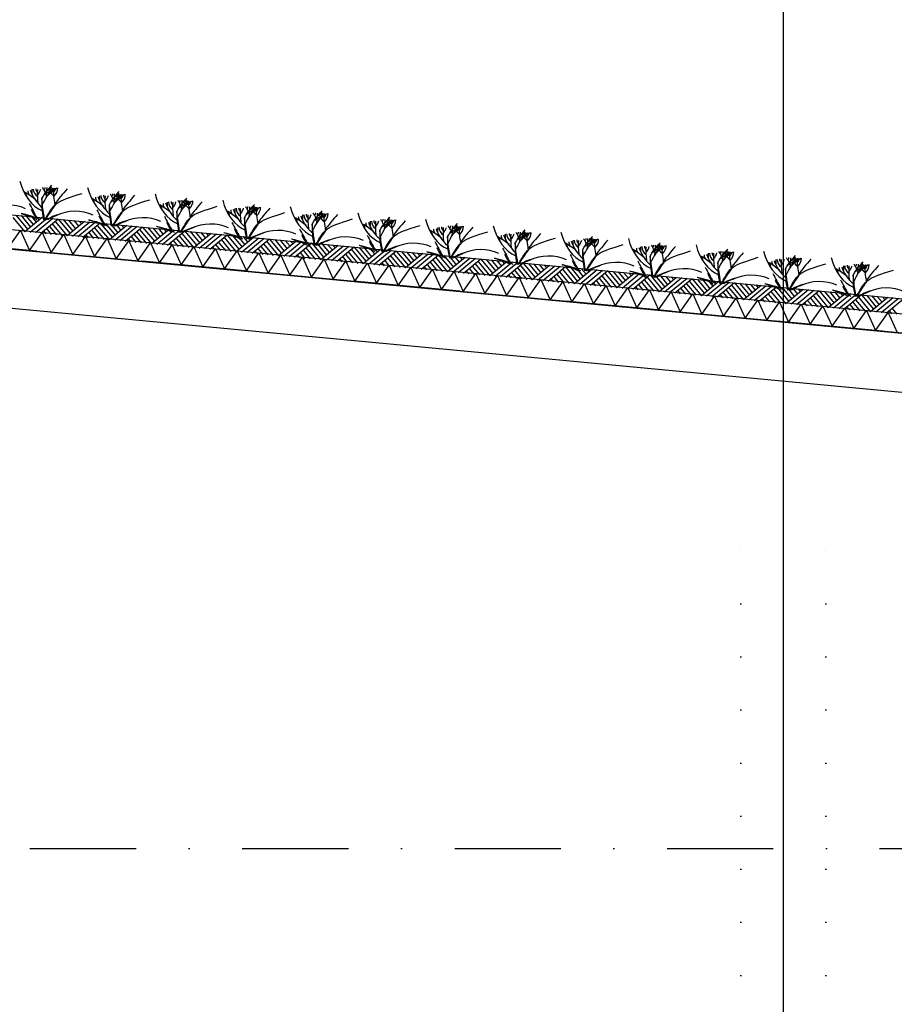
# Model space of a CAD drawing. Extents: x -19795 to 103381, y 127200 to 154480.
# Tile 21 of 76: x 16677 to 20796, y 142082 to 146719. Entities that reach past the tile are written whole.
import ezdxf

# ---------------------------------------------------------------- set-up
doc = ezdxf.new("R2010")
doc.units = 0
doc.header["$LTSCALE"] = 1000
doc.header["$MEASUREMENT"] = 0
doc.linetypes.add('DASHDOT', pattern=[1, 0.5, -0.25, 0, -0.25])
doc.linetypes.add('DOT', pattern=[0.25, 0, -0.25])
doc.layers.add('B02', color=7, linetype='CONTINUOUS')
doc.layers.add('B03', color=7, linetype='CONTINUOUS')

msp = doc.modelspace()

# ---------------------------------------------------------------- linework, layer by layer
at = {"layer": 'B02', "color": 5, "linetype": 'Continuous'}
msp.add_line((20272.5, 151594.9), (20272.5, 127199.6), dxfattribs=at)
at = {"layer": 'B02', "color": 5, "linetype": 'DASHDOT'}
for p, q in [((103381, 137447.3), (-17123, 148828)), ((-16278, 142816), (87058.3, 142816))]:
    msp.add_line(p, q, dxfattribs=at)
at = {"layer": 'B03', "color": 5, "linetype": 'Continuous'}
for p, q in [((16644.5, 145787.7), (16701.3, 145719.1)), ((16658.6, 145798.5), (16715.5, 145730.8)), ((16683.5, 145796.1), (16728.5, 145741.6)), ((16708.3, 145793.8), (16741.6, 145752.5)), ((16733.2, 145791.4), (16755.8, 145764.2)), ((16758.1, 145789.1), (16769.9, 145775.9)), ((16783, 145786.7), (16701.3, 145719.1)), ((16807.9, 145784.4), (16726.2, 145716.8)), ((16832.8, 145782), (16751.1, 145714.4)), ((16857.7, 145779.7), (16776, 145712)), ((16817.3, 145745.3), (16850.6, 145705)), ((16830.4, 145757.1), (16875.5, 145702.6)), ((16843.6, 145768.9), (16900.4, 145700.3)), ((16857.7, 145779.7), (16914.6, 145712)), ((16882.6, 145777.3), (16927.7, 145722.8)), ((16982.1, 145767.9), (16900.4, 145700.3)), ((16907.5, 145775), (16940.7, 145733.6)), ((17007, 145765.6), (16925.3, 145697.9)), ((16932.3, 145772.6), (16954.9, 145745.4)), ((17031.9, 145763.2), (16950.2, 145695.6)), ((16957.2, 145770.3), (16969, 145757.1)), ((17056.8, 145760.9), (16975.1, 145693.2)), ((17042.7, 145750.1), (17099.5, 145681.5)), ((17056.8, 145760.9), (17113.7, 145693.2)), ((17081.7, 145758.5), (17126.8, 145704)), ((17181.2, 145749.1), (17099.5, 145681.5)), ((17106.6, 145756.2), (17139.8, 145714.9)), ((17206.1, 145746.8), (17124.4, 145679.1)), ((17131.5, 145753.8), (17154, 145726.6)), ((17231, 145744.4), (17149.3, 145676.8)), ((17156.3, 145751.5), (17168.2, 145738.3)), ((17255.9, 145742), (17174.2, 145674.4)), ((17255.9, 145742), (17312.8, 145674.4)), ((16789.1, 145723.9), (16800.8, 145709.7)), ((16803.2, 145734.6), (16825.7, 145707.4)), ((16988.2, 145705.1), (17000, 145690.9)), ((17002.3, 145715.8), (17024.9, 145688.5)), ((17016.4, 145726.5), (17049.8, 145686.2)), ((17029.6, 145738.3), (17074.6, 145683.8)), ((17201.4, 145697), (17224, 145669.7)), ((17215.5, 145707.7), (17248.9, 145667.4)), ((17228.7, 145719.5), (17273.8, 145665)), ((17241.8, 145731.3), (17298.6, 145662.7)), ((17280.8, 145739.7), (17325.9, 145685.2)), ((17380.4, 145730.3), (17298.6, 145662.7)), ((17305.7, 145737.4), (17339, 145696)), ((17405.2, 145728), (17323.5, 145660.3)), ((17330.6, 145735), (17353.1, 145707.8)), ((17430.1, 145725.6), (17348.4, 145658)), ((17355.5, 145732.6), (17367.3, 145719.5)), ((17455, 145723.2), (17373.3, 145655.6)), ((17427.8, 145700.7), (17472.9, 145646.2)), ((17441, 145712.5), (17497.8, 145643.9)), ((17455, 145723.2), (17511.9, 145655.6)), ((17479.9, 145720.9), (17525, 145666.4)), ((17579.5, 145711.5), (17497.8, 145643.9)), ((17504.8, 145718.5), (17538.1, 145677.2)), ((17604.4, 145709.1), (17522.6, 145641.5)), ((17529.7, 145716.2), (17552.2, 145689)), ((17629.2, 145706.8), (17547.5, 145639.2)), ((17554.6, 145713.9), (17566.4, 145700.7)), ((17654.1, 145704.4), (17572.4, 145636.8)), ((17654.1, 145704.4), (17711, 145636.8)), ((17679, 145702.1), (17724.1, 145647.6)), ((17703.9, 145699.7), (17737.2, 145658.4)), ((17728.8, 145697.4), (17751.3, 145670.1)), ((17753.7, 145695), (17765.5, 145681.9)), ((17187.4, 145686.2), (17199.1, 145672.1)), ((17386.5, 145667.5), (17398.2, 145653.3)), ((17400.5, 145678.2), (17423.1, 145650.9)), ((17414.6, 145688.9), (17448, 145648.6)), ((17585.6, 145648.6), (17597.3, 145634.5)), ((17599.7, 145659.4), (17622.2, 145632.1)), ((17613.7, 145670.1), (17647.1, 145629.8)), ((17626.9, 145681.9), (17672, 145627.4)), ((17640.1, 145693.7), (17696.9, 145625.1)), ((17778.6, 145692.7), (17696.9, 145625.1)), ((17803.5, 145690.3), (17721.8, 145622.7)), ((17828.4, 145688), (17746.6, 145620.4)), ((17853.2, 145685.6), (17771.5, 145618)), ((17812.8, 145651.3), (17846.2, 145611)), ((17826, 145663.1), (17871.1, 145608.6)), ((17839.2, 145674.9), (17896, 145606.3)), ((17853.2, 145685.6), (17910.1, 145618)), ((17878.1, 145683.3), (17923.2, 145628.8)), ((17977.7, 145673.9), (17896, 145606.3)), ((17903, 145680.9), (17936.3, 145639.6)), ((18002.6, 145671.5), (17920.9, 145603.9)), ((17927.9, 145678.6), (17950.5, 145651.4)), ((18027.5, 145669.2), (17945.8, 145601.6)), ((17952.8, 145676.2), (17964.6, 145663.1)), ((18052.4, 145666.8), (17970.7, 145599.2)), ((18038.3, 145656.1), (18095.1, 145587.5)), ((18052.4, 145666.8), (18109.3, 145599.2)), ((18077.3, 145664.5), (18122.3, 145610)), ((18176.8, 145655.1), (18095.1, 145587.5)), ((18102.2, 145662.1), (18135.4, 145620.8)), ((18201.7, 145652.7), (18120, 145585.1)), ((18127, 145659.8), (18149.6, 145632.5)), ((18226.6, 145650.4), (18144.9, 145582.8)), ((18151.9, 145657.4), (18163.7, 145644.3)), ((17784.7, 145629.8), (17796.4, 145615.7)), ((17798.8, 145640.6), (17821.3, 145613.3)), ((17983.8, 145611), (17995.5, 145596.9)), ((17997.9, 145621.8), (18020.4, 145594.5)), ((18012, 145632.5), (18045.3, 145592.2)), ((18025.1, 145644.3), (18070.2, 145589.8)), ((18251.5, 145648), (18169.8, 145580.4)), ((18197, 145603), (18219.5, 145575.7)), ((18211.1, 145613.7), (18244.4, 145573.4)), ((18224.2, 145625.5), (18269.3, 145571)), ((18237.4, 145637.3), (18294.2, 145568.7)), ((18251.5, 145648), (18308.4, 145580.4)), ((18276.4, 145645.7), (18321.5, 145591.2)), ((18375.9, 145636.3), (18294.2, 145568.7)), ((18301.3, 145643.3), (18334.5, 145602)), ((18400.8, 145633.9), (18319.1, 145566.3)), ((18326.2, 145641), (18348.7, 145613.7)), ((18425.7, 145631.6), (18344, 145564)), ((18351, 145638.6), (18362.8, 145625.5)), ((18450.6, 145629.2), (18368.9, 145561.6)), ((18423.4, 145606.7), (18468.4, 145552.2)), ((18436.5, 145618.5), (18493.3, 145549.9)), ((18450.6, 145629.2), (18507.5, 145561.6)), ((18475.5, 145626.9), (18520.6, 145572.4)), ((18575, 145617.5), (18493.3, 145549.9)), ((18500.4, 145624.5), (18533.6, 145583.2)), ((18599.9, 145615.1), (18518.2, 145547.5)), ((18525.3, 145622.2), (18547.8, 145594.9)), ((18624.8, 145612.8), (18543.1, 145545.1)), ((18550.2, 145619.8), (18562, 145606.6)), ((18649.7, 145610.4), (18568, 145542.8)), ((18649.7, 145610.4), (18706.6, 145542.8)), ((18674.6, 145608.1), (18719.7, 145553.6)), ((18699.5, 145605.7), (18732.8, 145564.4)), ((18724.4, 145603.4), (18746.9, 145576.1)), ((18182.9, 145592.2), (18194.7, 145578.1)), ((18382, 145573.4), (18393.8, 145559.3)), ((18396.1, 145584.1), (18418.7, 145556.9)), ((18410.2, 145594.9), (18443.5, 145554.6)), ((18595.2, 145565.3), (18617.8, 145538.1)), ((18609.3, 145576.1), (18642.7, 145535.8)), ((18622.5, 145587.9), (18667.5, 145533.4)), ((18635.6, 145599.7), (18692.4, 145531)), ((18774.2, 145598.7), (18692.4, 145531)), ((18799, 145596.3), (18717.3, 145528.7)), ((18823.9, 145594), (18742.2, 145526.4)), ((18749.3, 145601), (18761.1, 145587.9)), ((18848.8, 145591.6), (18767.1, 145524)), ((18808.4, 145557.3), (18841.8, 145517)), ((18821.6, 145569.1), (18866.7, 145514.6)), ((18834.8, 145580.9), (18891.5, 145512.2)), ((18848.8, 145591.6), (18905.7, 145524)), ((18873.7, 145589.3), (18918.8, 145534.8)), ((18973.3, 145579.9), (18891.5, 145512.2)), ((18898.6, 145586.9), (18931.9, 145545.6)), ((18998.2, 145577.5), (18916.4, 145509.9)), ((18923.5, 145584.6), (18946, 145557.3)), ((19023, 145575.2), (18941.3, 145507.5)), ((18948.4, 145582.2), (18960.2, 145569)), ((19047.9, 145572.8), (18966.2, 145505.2)), ((19033.9, 145562.1), (19090.7, 145493.4)), ((19047.9, 145572.8), (19104.8, 145505.2)), ((19072.8, 145570.5), (19117.9, 145516)), ((19172.4, 145561.1), (19090.7, 145493.4)), ((19097.7, 145568.1), (19131, 145526.8)), ((19197.3, 145558.7), (19115.5, 145491.1)), ((19122.6, 145565.8), (19145.1, 145538.5)), ((19222.2, 145556.4), (19140.4, 145488.7)), ((19147.5, 145563.4), (19159.3, 145550.2)), ((18581.2, 145554.6), (18592.9, 145540.5)), ((18780.3, 145535.8), (18792, 145521.6)), ((18794.3, 145546.5), (18816.9, 145519.3)), ((18979.4, 145517), (18991.1, 145502.8)), ((18993.5, 145527.7), (19016, 145500.5)), ((19007.5, 145538.5), (19040.9, 145498.1)), ((19020.7, 145550.3), (19065.8, 145495.8)), ((19247, 145554), (19165.3, 145486.4)), ((19206.6, 145519.6), (19240, 145479.3)), ((19219.8, 145531.5), (19264.9, 145477)), ((19233, 145543.3), (19289.8, 145474.6)), ((19247, 145554), (19303.9, 145486.4)), ((19271.9, 145551.6), (19317, 145497.2)), ((19371.5, 145542.2), (19289.8, 145474.6)), ((19296.8, 145549.3), (19330.1, 145508)), ((19396.4, 145539.9), (19314.7, 145472.3)), ((19321.7, 145547), (19344.3, 145519.7)), ((19421.3, 145537.5), (19339.6, 145469.9)), ((19346.6, 145544.6), (19358.4, 145531.4)), ((19446.2, 145535.2), (19364.5, 145467.6)), ((19418.9, 145512.7), (19464, 145458.2)), ((19432.1, 145524.5), (19488.9, 145455.8)), ((19446.2, 145535.2), (19503.1, 145467.5)), ((19471, 145532.9), (19516.1, 145478.4)), ((19570.6, 145523.5), (19488.9, 145455.8)), ((19495.9, 145530.5), (19529.2, 145489.2)), ((19595.5, 145521.1), (19513.8, 145453.5)), ((19520.8, 145528.1), (19543.4, 145500.9)), ((19620.4, 145518.7), (19538.7, 145451.1)), ((19545.7, 145525.8), (19557.5, 145512.6)), ((19645.3, 145516.4), (19563.6, 145448.8)), ((19645.3, 145516.4), (19702.2, 145448.8)), ((19670.2, 145514), (19715.2, 145459.6)), ((19695.1, 145511.7), (19728.3, 145470.4)), ((19720, 145509.3), (19742.5, 145482.1)), ((19178.5, 145498.2), (19190.2, 145484)), ((19192.6, 145508.9), (19215.1, 145481.7)), ((19377.6, 145479.4), (19389.3, 145465.2)), ((19391.7, 145490.1), (19414.2, 145462.9)), ((19405.8, 145500.9), (19439.1, 145460.5)), ((19590.8, 145471.3), (19613.3, 145444.1)), ((19604.9, 145482), (19638.2, 145441.7)), ((19618, 145493.9), (19663.1, 145439.4)), ((19631.2, 145505.7), (19688, 145437)), ((19769.7, 145504.6), (19688, 145437)), ((19794.6, 145502.3), (19712.9, 145434.7)), ((19819.5, 145499.9), (19737.8, 145432.3)), ((19744.8, 145507), (19756.7, 145493.8)), ((19844.4, 145497.6), (19762.7, 145430)), ((19804, 145463.2), (19837.3, 145422.9)), ((19817.2, 145475), (19862.2, 145420.6)), ((19830.3, 145486.9), (19887.1, 145418.2)), ((19844.4, 145497.6), (19901.3, 145429.9)), ((19869.3, 145495.2), (19914.4, 145440.8)), ((19968.8, 145485.8), (19887.1, 145418.2)), ((19894.2, 145492.9), (19927.4, 145451.6)), ((19993.7, 145483.5), (19912, 145415.9)), ((19919.1, 145490.5), (19941.6, 145463.3)), ((20018.6, 145481.1), (19936.9, 145413.5)), ((19944, 145488.2), (19955.8, 145475)), ((20043.5, 145478.8), (19961.8, 145411.2)), ((20029.4, 145468.1), (20086.2, 145399.4)), ((20043.5, 145478.8), (20100.4, 145411.1)), ((20068.4, 145476.4), (20113.5, 145422)), ((20168, 145467), (20086.2, 145399.4)), ((20093.3, 145474.1), (20126.5, 145432.8)), ((20192.8, 145464.7), (20111.1, 145397.1)), ((20118.2, 145471.7), (20140.7, 145444.5)), ((20143.1, 145469.4), (20154.9, 145456.2)), ((19576.7, 145460.6), (19588.5, 145446.4)), ((19775.8, 145441.8), (19787.6, 145427.6)), ((19789.9, 145452.5), (19812.5, 145425.3)), ((19975, 145423), (19986.7, 145408.8)), ((19989, 145433.7), (20011.6, 145406.5)), ((20003.1, 145444.4), (20036.5, 145404.1)), ((20016.3, 145456.2), (20061.3, 145401.8)), ((20217.7, 145462.3), (20136, 145394.7)), ((20242.6, 145460), (20160.9, 145392.4)), ((20202.2, 145425.6), (20235.6, 145385.3)), ((20215.4, 145437.4), (20260.5, 145383)), ((20228.5, 145449.2), (20285.3, 145380.6)), ((20242.6, 145460), (20299.5, 145392.3)), ((20267.5, 145457.6), (20312.6, 145403.1)), ((20367.1, 145448.2), (20285.3, 145380.6)), ((20292.4, 145455.3), (20325.7, 145414)), ((20392, 145445.9), (20310.2, 145378.3)), ((20317.3, 145452.9), (20339.8, 145425.7)), ((20416.8, 145443.5), (20335.1, 145375.9)), ((20342.2, 145450.6), (20354, 145437.4)), ((20441.7, 145441.2), (20360, 145373.6)), ((20414.5, 145418.6), (20459.6, 145364.2)), ((20427.7, 145430.5), (20484.5, 145361.8)), ((20441.7, 145441.2), (20498.6, 145373.5)), ((20466.6, 145438.8), (20511.7, 145384.3)), ((20566.2, 145429.4), (20484.5, 145361.8)), ((20491.5, 145436.5), (20524.8, 145395.2)), ((20591.1, 145427.1), (20509.3, 145359.5)), ((20516.4, 145434.1), (20538.9, 145406.9)), ((20616, 145424.7), (20534.2, 145357.1)), ((20541.3, 145431.8), (20553.1, 145418.6)), ((20640.8, 145422.4), (20559.1, 145354.8)), ((20640.8, 145422.4), (20697.7, 145354.7)), ((20665.7, 145420), (20710.8, 145365.5)), ((20690.6, 145417.7), (20723.9, 145376.4)), ((20174.1, 145404.2), (20185.8, 145390)), ((20188.1, 145414.9), (20210.7, 145387.7)), ((20373.2, 145385.4), (20384.9, 145371.2)), ((20387.2, 145396.1), (20409.8, 145368.9)), ((20401.3, 145406.8), (20434.7, 145366.5)), ((20586.4, 145377.3), (20608.9, 145350)), ((20600.4, 145388), (20633.8, 145347.7)), ((20613.6, 145399.8), (20658.7, 145345.4)), ((20626.8, 145411.6), (20683.6, 145343)), ((20765.3, 145410.6), (20683.6, 145343)), ((20790.2, 145408.3), (20708.5, 145340.6)), ((20715.5, 145415.3), (20738, 145388.1)), ((20815.1, 145405.9), (20733.3, 145338.3)), ((20740.4, 145413), (20752.2, 145399.8)), ((20840, 145403.6), (20758.2, 145336)), ((20572.3, 145366.6), (20584, 145352.4)), ((20771.4, 145347.8), (20783.1, 145333.6)), ((20785.5, 145358.5), (20808, 145331.2))]:
    msp.add_line(p, q, dxfattribs=at)
at = {"layer": 'B03', "color": 1, "linetype": 'DOT'}
for p, q in [((20072.5, 137966), (20072.5, 144461.6)), ((20472.5, 137966), (20472.5, 144423.8))]:
    msp.add_line(p, q, dxfattribs=at)
at = {"layer": 'B03', "color": 7, "linetype": 'Continuous'}
msp.add_lwpolyline([(8718.9, 146548.3), (85764.1, 139271.9), (85852.5, 139262.1)], dxfattribs=at)
at = {"layer": 'B03', "color": 1, "linetype": 'Continuous'}
for points in [[(8764.1, 146473.7), (85771.7, 139200.8), (85852.5, 139191.7)], [(8755.6, 146384.1), (85762.5, 139111.2), (85852.5, 139101.2)]]:
    msp.add_lwpolyline(points, dxfattribs=at)
at = {"layer": 'B03', "color": 2, "linetype": 'Continuous'}
msp.add_lwpolyline([(41424.9, 143298.6), (41413.2, 143174.7), (41164.3, 143198.2), (41149.7, 143043.9), (8492.1, 146127.5), (8518.3, 146404.3)], close=True, dxfattribs=at)
at = {"layer": 'B03', "color": 5, "linetype": 'Continuous'}
for points in [[(16620.8, 145641.3), (16680.3, 145726.1), (16723, 145631.7)], [(16723, 145631.7), (16782.5, 145716.4), (16825.1, 145622)], [(16825.1, 145622), (16884.7, 145706.8), (16927.3, 145612.4)], [(16927.3, 145612.4), (16986.8, 145697.1), (17029.4, 145602.7)], [(17029.4, 145602.7), (17088.9, 145687.5), (17131.5, 145593.1)], [(17131.5, 145593.1), (17191.1, 145677.8), (17233.7, 145583.4)], [(17233.7, 145583.4), (17293.2, 145668.2), (17335.8, 145573.8)], [(17335.8, 145573.8), (17395.4, 145658.5), (17438, 145564.1)], [(17438, 145564.1), (17497.5, 145648.9), (17540.1, 145554.5)], [(17540.1, 145554.5), (17599.7, 145639.3), (17642.3, 145544.8)], [(17642.3, 145544.8), (17701.8, 145629.6), (17744.4, 145535.2)], [(17744.4, 145535.2), (17804, 145620), (17846.6, 145525.5)], [(17846.6, 145525.5), (17906.1, 145610.3), (17948.7, 145515.9)], [(17948.7, 145515.9), (18008.2, 145600.7), (18050.9, 145506.2)], [(18050.9, 145506.2), (18110.4, 145591), (18153, 145496.6)], [(18153, 145496.6), (18212.5, 145581.4), (18255.2, 145487)], [(18255.2, 145487), (18314.7, 145571.7), (18357.3, 145477.3)], [(18357.3, 145477.3), (18416.8, 145562.1), (18459.4, 145467.6)], [(18459.4, 145467.6), (18519, 145552.4), (18561.6, 145458)], [(18561.6, 145458), (18621.1, 145542.8), (18663.7, 145448.4)], [(18663.7, 145448.4), (18723.3, 145533.1), (18765.9, 145438.7)], [(18765.9, 145438.7), (18825.4, 145523.5), (18868, 145429.1)], [(18868, 145429.1), (18927.5, 145513.8), (18970.2, 145419.4)], [(18970.2, 145419.4), (19029.7, 145504.2), (19072.3, 145409.8)], [(19072.3, 145409.8), (19131.8, 145494.5), (19174.5, 145400.1)], [(19174.5, 145400.1), (19234, 145484.9), (19276.6, 145390.5)], [(19276.6, 145390.5), (19336.1, 145475.3), (19378.8, 145380.8)], [(19378.8, 145380.8), (19438.3, 145465.6), (19480.9, 145371.2)], [(19480.9, 145371.2), (19540.4, 145456), (19583, 145361.5)], [(19583, 145361.5), (19642.6, 145446.3), (19685.2, 145351.9)], [(19685.2, 145351.9), (19744.7, 145436.7), (19787.3, 145342.2)], [(19787.3, 145342.2), (19846.9, 145427), (19889.5, 145332.6)], [(19889.5, 145332.6), (19949, 145417.4), (19991.6, 145323)], [(19991.6, 145323), (20051.2, 145407.7), (20093.8, 145313.3)], [(20093.8, 145313.3), (20153.3, 145398.1), (20195.9, 145303.6)], [(20195.9, 145303.6), (20255.5, 145388.4), (20298.1, 145294)], [(20298.1, 145294), (20357.6, 145378.8), (20400.2, 145284.4)], [(20400.2, 145284.4), (20459.7, 145369.1), (20502.3, 145274.7)], [(20502.3, 145274.7), (20561.9, 145359.5), (20604.5, 145265.1)], [(20604.5, 145265.1), (20664, 145349.8), (20706.6, 145255.4)], [(20706.6, 145255.4), (20766.2, 145340.2), (20808.8, 145245.8)]]:
    msp.add_lwpolyline(points, dxfattribs=at)
for centre, major_axis, ratio, start_param, end_param in [((16834.7, 146029.3), (0, 221.9), 0.744818, 1.89324, 2.833024), ((16692.9, 145892.6), (106.3, 0), 0.660641, 0.168666, 0.523639), ((16764.8, 145928.1), (32.1, 0), 0.660641, 5.702662, 6.319964), ((15875.4, 145932.5), (930.5, 0), 0.660641, 6.203932, 6.276051), ((16678.9, 145999.5), (182, 0), 0.660641, 5.494245, 5.671447), ((16749.1, 145925.7), (107, 0), 0.660641, 5.689062, 6.294216), ((17153.1, 145999.2), (0, 221.9), 0.744818, 1.89324, 2.833024), ((16359.8, 145658.6), (506.6, 0), 0.660641, 0.68343, 0.834515), ((16685.1, 145888.7), (25, 0), 0.660641, 6.250795, 7.087454), ((16781.6, 145911.7), (66.2, 0), 0.660641, 3.115421, 3.534564), ((17068.7, 145965.9), (349.9, 0), 0.660641, 3.359516, 3.751905), ((27667.4, 145876.9), (10932.7, 0), 0.660641, 3.135652, 3.138449), ((16823.5, 145919.7), (82.2, 0), 0.660641, 3.127227, 3.861374), ((16796.8, 145922), (43.9, 0), 0.660641, 3.11489, 3.740647), ((17632.1, 145901.2), (871.9, 0), 0.660641, 3.10941, 3.218759), ((16641.7, 145937.1), (136.6, 0), 0.660641, 5.766599, 6.106268), ((17527.8, 145692.9), (780.2, 0), 0.660641, 2.672959, 2.83724), ((17593.1, 145370.2), (1125.8, 0), 0.660641, 2.302834, 2.361653), ((16990.5, 145820.5), (209.9, 0), 0.660641, 2.289302, 2.622785), ((16941.6, 145943), (133, 0), 0.660641, 3.3755, 3.801171), ((16850.3, 145922.6), (27.8, 0), 0.660641, 3.052601, 4.146823), ((17466.9, 145916.8), (631.5, 0), 0.660641, 3.120153, 3.307181), ((16802.1, 145924.4), (43.8, 0), 0.660641, 5.674398, 6.301457), ((18508, 145298.5), (1864.2, 0), 0.660641, 2.611038, 2.678375), ((17100.1, 145881.6), (66.2, 0), 0.660641, 3.115421, 3.534564), ((17387.1, 145935.8), (349.9, 0), 0.660641, 3.359516, 3.751905), ((27985.8, 145846.8), (10932.7, 0), 0.660641, 3.135652, 3.138449), ((17141.9, 145889.7), (82.2, 0), 0.660641, 3.127227, 3.861374), ((17115.2, 145892), (43.9, 0), 0.660641, 3.11489, 3.740647), ((17950.5, 145871.1), (871.9, 0), 0.660641, 3.10941, 3.218759), ((16960.1, 145907), (136.6, 0), 0.660641, 5.766599, 6.106268), ((17846.2, 145662.8), (780.2, 0), 0.660641, 2.672959, 2.83724), ((17011.3, 145862.6), (106.3, 0), 0.660641, 0.168666, 0.523639), ((17083.2, 145898.1), (32.1, 0), 0.660641, 5.702662, 6.319964), ((17911.5, 145340.1), (1125.8, 0), 0.660641, 2.302834, 2.361653), ((16193.8, 145902.4), (930.5, 0), 0.660641, 6.203932, 6.276051), ((16997.3, 145969.4), (182, 0), 0.660641, 5.494245, 5.671447), ((17308.9, 145790.4), (209.9, 0), 0.660641, 2.289302, 2.622785), ((17260.1, 145913), (133, 0), 0.660641, 3.3755, 3.801171), ((17168.7, 145892.5), (27.8, 0), 0.660641, 3.052601, 4.146823), ((17785.3, 145886.7), (631.5, 0), 0.660641, 3.120153, 3.307181), ((17067.6, 145895.6), (107, 0), 0.660641, 5.689062, 6.294216), ((17120.5, 145894.3), (43.8, 0), 0.660641, 5.674398, 6.301457), ((18826.4, 145268.4), (1864.2, 0), 0.660641, 2.611038, 2.678375), ((17471.5, 145969.1), (0, 221.9), 0.744818, 1.89324, 2.833024), ((16620.8, 145750.8), (144.6, 0), 0.660641, 0.95331, 2.235111), ((25749.7, 147940.3), (9564.7, 0), 0.660641, 3.478125, 3.489628), ((16678.2, 145628.6), (506.6, 0), 0.660641, 0.68343, 0.834515), ((17003.5, 145858.7), (25, 0), 0.660641, 6.250795, 7.087454), ((16996.6, 145598.5), (506.6, 0), 0.660641, 0.68343, 0.834515), ((17321.9, 145828.6), (25, 0), 0.660641, 6.250795, 7.087454), ((17418.5, 145851.5), (66.2, 0), 0.660641, 3.115421, 3.534564), ((17705.5, 145905.7), (349.9, 0), 0.660641, 3.359516, 3.751905), ((28304.3, 145816.7), (10932.7, 0), 0.660641, 3.135652, 3.138449), ((17460.3, 145859.6), (82.2, 0), 0.660641, 3.127227, 3.861374), ((17433.6, 145861.9), (43.9, 0), 0.660641, 3.11489, 3.740647), ((18269, 145841), (871.9, 0), 0.660641, 3.10941, 3.218759), ((17278.5, 145876.9), (136.6, 0), 0.660641, 5.766599, 6.106268), ((18164.6, 145632.8), (780.2, 0), 0.660641, 2.672959, 2.83724), ((17329.7, 145832.5), (106.3, 0), 0.660641, 0.168666, 0.523639), ((17401.6, 145868), (32.1, 0), 0.660641, 5.702662, 6.319964), ((18229.9, 145310), (1125.8, 0), 0.660641, 2.302834, 2.361653), ((16512.2, 145872.4), (930.5, 0), 0.660641, 6.203932, 6.276051), ((17315.7, 145939.3), (182, 0), 0.660641, 5.494245, 5.671447), ((17627.3, 145760.4), (209.9, 0), 0.660641, 2.289302, 2.622785), ((17578.5, 145882.9), (133, 0), 0.660641, 3.3755, 3.801171), ((17487.1, 145862.4), (27.8, 0), 0.660641, 3.052601, 4.146823), ((18103.7, 145856.6), (631.5, 0), 0.660641, 3.120153, 3.307181), ((17386, 145865.5), (107, 0), 0.660641, 5.689062, 6.294216), ((17438.9, 145864.2), (43.8, 0), 0.660641, 5.674398, 6.301457), ((19144.8, 145238.3), (1864.2, 0), 0.660641, 2.611038, 2.678375), ((17789.9, 145939), (0, 221.9), 0.744818, 1.89324, 2.833024), ((18483, 145602.7), (780.2, 0), 0.660641, 2.672959, 2.83724), ((17648.2, 145802.4), (106.3, 0), 0.660641, 0.168666, 0.523639), ((17720, 145837.9), (32.1, 0), 0.660641, 5.702662, 6.319964), ((16830.6, 145842.3), (930.5, 0), 0.660641, 6.203932, 6.276051), ((17634.1, 145909.2), (182, 0), 0.660641, 5.494245, 5.671447), ((17945.7, 145730.3), (209.9, 0), 0.660641, 2.289302, 2.622785), ((17805.5, 145832.3), (27.8, 0), 0.660641, 3.052601, 4.146823), ((18422.1, 145826.5), (631.5, 0), 0.660641, 3.120153, 3.307181), ((17704.4, 145835.4), (107, 0), 0.660641, 5.689062, 6.294216), ((17757.3, 145834.1), (43.8, 0), 0.660641, 5.674398, 6.301457), ((18108.3, 145908.9), (0, 221.9), 0.744818, 1.89324, 2.833024), ((16954.1, 145860.6), (228.6, 0), 0.660641, 3.374473, 3.651764), ((16947.1, 145674.5), (210.8, 0), 0.660641, 1.96762, 2.325094), ((16937.8, 145690.9), (181.9, 0), 0.660641, 2.065597, 2.35593), ((16939.2, 145720.7), (144.6, 0), 0.660641, 0.95331, 2.235111), ((26068.1, 147910.3), (9564.7, 0), 0.660641, 3.478125, 3.489628), ((17272.5, 145830.5), (228.6, 0), 0.660641, 3.374473, 3.651764), ((17257.7, 145690.6), (144.6, 0), 0.660641, 0.95331, 2.235111), ((26386.5, 147880.2), (9564.7, 0), 0.660641, 3.478125, 3.489628), ((17315, 145568.4), (506.6, 0), 0.660641, 0.68343, 0.834515), ((17640.3, 145798.5), (25, 0), 0.660641, 6.250795, 7.087454), ((17736.9, 145821.4), (66.2, 0), 0.660641, 3.115421, 3.534564), ((18024, 145875.6), (349.9, 0), 0.660641, 3.359516, 3.751905), ((28622.7, 145786.6), (10932.7, 0), 0.660641, 3.135652, 3.138449), ((17778.8, 145829.5), (82.2, 0), 0.660641, 3.127227, 3.861374), ((17752, 145831.8), (43.9, 0), 0.660641, 3.11489, 3.740647), ((18587.4, 145810.9), (871.9, 0), 0.660641, 3.10941, 3.218759), ((17596.9, 145846.9), (136.6, 0), 0.660641, 5.766599, 6.106268), ((18548.4, 145280), (1125.8, 0), 0.660641, 2.302834, 2.361653), ((17896.9, 145852.8), (133, 0), 0.660641, 3.3755, 3.801171), ((19463.2, 145208.2), (1864.2, 0), 0.660641, 2.611038, 2.678375), ((18055.3, 145791.4), (66.2, 0), 0.660641, 3.115421, 3.534564), ((18342.4, 145845.6), (349.9, 0), 0.660641, 3.359516, 3.751905), ((28941.1, 145756.5), (10932.7, 0), 0.660641, 3.135652, 3.138449), ((18097.2, 145799.4), (82.2, 0), 0.660641, 3.127227, 3.861374), ((18070.4, 145801.7), (43.9, 0), 0.660641, 3.11489, 3.740647), ((18905.8, 145780.8), (871.9, 0), 0.660641, 3.10941, 3.218759), ((17915.3, 145816.8), (136.6, 0), 0.660641, 5.766599, 6.106268), ((18801.4, 145572.6), (780.2, 0), 0.660641, 2.672959, 2.83724), ((17966.6, 145772.3), (106.3, 0), 0.660641, 0.168666, 0.523639), ((18038.4, 145807.8), (32.1, 0), 0.660641, 5.702662, 6.319964), ((18866.8, 145249.9), (1125.8, 0), 0.660641, 2.302834, 2.361653), ((17149, 145812.2), (930.5, 0), 0.660641, 6.203932, 6.276051), ((17952.5, 145879.1), (182, 0), 0.660641, 5.494245, 5.671447), ((18264.1, 145700.2), (209.9, 0), 0.660641, 2.289302, 2.622785), ((18215.3, 145822.7), (133, 0), 0.660641, 3.3755, 3.801171), ((18123.9, 145802.2), (27.8, 0), 0.660641, 3.052601, 4.146823), ((18740.6, 145796.5), (631.5, 0), 0.660641, 3.120153, 3.307181), ((18022.8, 145805.4), (107, 0), 0.660641, 5.689062, 6.294216), ((18075.7, 145804.1), (43.8, 0), 0.660641, 5.674398, 6.301457), ((19781.6, 145178.2), (1864.2, 0), 0.660641, 2.611038, 2.678375), ((18426.7, 145878.9), (0, 221.9), 0.744818, 1.89324, 2.833024), ((17265.5, 145644.4), (210.8, 0), 0.660641, 1.96762, 2.325094), ((17256.2, 145660.9), (181.9, 0), 0.660641, 2.065597, 2.35593), ((17590.9, 145800.4), (228.6, 0), 0.660641, 3.374473, 3.651764), ((17583.9, 145614.3), (210.8, 0), 0.660641, 1.96762, 2.325094), ((17576.1, 145660.6), (144.6, 0), 0.660641, 0.95331, 2.235111), ((26704.9, 147850.1), (9564.7, 0), 0.660641, 3.478125, 3.489628), ((17633.4, 145538.3), (506.6, 0), 0.660641, 0.68343, 0.834515), ((17958.7, 145768.4), (25, 0), 0.660641, 6.250795, 7.087454), ((17951.8, 145508.2), (506.6, 0), 0.660641, 0.68343, 0.834515), ((18277.1, 145738.3), (25, 0), 0.660641, 6.250795, 7.087454), ((18373.7, 145761.3), (66.2, 0), 0.660641, 3.115421, 3.534564), ((18660.8, 145815.5), (349.9, 0), 0.660641, 3.359516, 3.751905), ((29259.5, 145726.5), (10932.7, 0), 0.660641, 3.135652, 3.138449), ((18415.6, 145769.3), (82.2, 0), 0.660641, 3.127227, 3.861374), ((18388.9, 145771.6), (43.9, 0), 0.660641, 3.11489, 3.740647), ((19224.2, 145750.8), (871.9, 0), 0.660641, 3.10941, 3.218759), ((18233.7, 145786.7), (136.6, 0), 0.660641, 5.766599, 6.106268), ((19119.8, 145542.5), (780.2, 0), 0.660641, 2.672959, 2.83724), ((18285, 145742.2), (106.3, 0), 0.660641, 0.168666, 0.523639), ((18356.8, 145777.7), (32.1, 0), 0.660641, 5.702662, 6.319964), ((19185.2, 145219.8), (1125.8, 0), 0.660641, 2.302834, 2.361653), ((17467.4, 145782.1), (930.5, 0), 0.660641, 6.203932, 6.276051), ((18270.9, 145849.1), (182, 0), 0.660641, 5.494245, 5.671447), ((18582.5, 145670.1), (209.9, 0), 0.660641, 2.289302, 2.622785), ((18533.7, 145792.6), (133, 0), 0.660641, 3.3755, 3.801171), ((18442.3, 145772.2), (27.8, 0), 0.660641, 3.052601, 4.146823), ((19059, 145766.4), (631.5, 0), 0.660641, 3.120153, 3.307181), ((18341.2, 145775.3), (107, 0), 0.660641, 5.689062, 6.294216), ((18394.1, 145774), (43.8, 0), 0.660641, 5.674398, 6.301457), ((20100, 145148.1), (1864.2, 0), 0.660641, 2.611038, 2.678375), ((18745.1, 145848.8), (0, 221.9), 0.744818, 1.89324, 2.833024), ((18707.3, 145741.6), (43.9, 0), 0.660641, 3.11489, 3.740647), ((19438.2, 145512.4), (780.2, 0), 0.660641, 2.672959, 2.83724), ((18603.4, 145712.2), (106.3, 0), 0.660641, 0.168666, 0.523639), ((18675.2, 145747.7), (32.1, 0), 0.660641, 5.702662, 6.319964), ((19503.6, 145189.7), (1125.8, 0), 0.660641, 2.302834, 2.361653), ((17785.8, 145752), (930.5, 0), 0.660641, 6.203932, 6.276051), ((18589.3, 145819), (182, 0), 0.660641, 5.494245, 5.671447), ((18900.9, 145640), (209.9, 0), 0.660641, 2.289302, 2.622785), ((18852.1, 145762.6), (133, 0), 0.660641, 3.3755, 3.801171), ((18760.7, 145742.1), (27.8, 0), 0.660641, 3.052601, 4.146823), ((19377.4, 145736.3), (631.5, 0), 0.660641, 3.120153, 3.307181), ((18659.6, 145745.2), (107, 0), 0.660641, 5.689062, 6.294216), ((18712.5, 145743.9), (43.8, 0), 0.660641, 5.674398, 6.301457), ((20418.4, 145118), (1864.2, 0), 0.660641, 2.611038, 2.678375), ((19063.5, 145818.7), (0, 221.9), 0.744818, 1.89324, 2.833024), ((17574.6, 145630.8), (181.9, 0), 0.660641, 2.065597, 2.35593), ((17909.3, 145770.4), (228.6, 0), 0.660641, 3.374473, 3.651764), ((17902.3, 145584.2), (210.8, 0), 0.660641, 1.96762, 2.325094), ((17893, 145600.7), (181.9, 0), 0.660641, 2.065597, 2.35593), ((17894.5, 145630.5), (144.6, 0), 0.660641, 0.95331, 2.235111), ((27023.3, 147820), (9564.7, 0), 0.660641, 3.478125, 3.489628), ((18227.7, 145740.3), (228.6, 0), 0.660641, 3.374473, 3.651764), ((18212.9, 145600.4), (144.6, 0), 0.660641, 0.95331, 2.235111), ((27341.7, 147789.9), (9564.7, 0), 0.660641, 3.478125, 3.489628), ((18270.2, 145478.2), (506.6, 0), 0.660641, 0.68343, 0.834515), ((18595.5, 145708.3), (25, 0), 0.660641, 6.250795, 7.087454), ((18692.1, 145731.2), (66.2, 0), 0.660641, 3.115421, 3.534564), ((18979.2, 145785.4), (349.9, 0), 0.660641, 3.359516, 3.751905), ((29577.9, 145696.4), (10932.7, 0), 0.660641, 3.135652, 3.138449), ((18734, 145739.3), (82.2, 0), 0.660641, 3.127227, 3.861374), ((19542.6, 145720.7), (871.9, 0), 0.660641, 3.10941, 3.218759), ((18552.1, 145756.6), (136.6, 0), 0.660641, 5.766599, 6.106268), ((18588.6, 145448.1), (506.6, 0), 0.660641, 0.68343, 0.834515), ((19010.5, 145701.1), (66.2, 0), 0.660641, 3.115421, 3.534564), ((19297.6, 145755.3), (349.9, 0), 0.660641, 3.359516, 3.751905), ((29896.3, 145666.3), (10932.7, 0), 0.660641, 3.135652, 3.138449), ((19052.4, 145709.2), (82.2, 0), 0.660641, 3.127227, 3.861374), ((19025.7, 145711.5), (43.9, 0), 0.660641, 3.11489, 3.740647), ((19861, 145690.6), (871.9, 0), 0.660641, 3.10941, 3.218759), ((18870.6, 145726.5), (136.6, 0), 0.660641, 5.766599, 6.106268), ((19756.6, 145482.4), (780.2, 0), 0.660641, 2.672959, 2.83724), ((18921.8, 145682.1), (106.3, 0), 0.660641, 0.168666, 0.523639), ((18993.6, 145717.6), (32.1, 0), 0.660641, 5.702662, 6.319964), ((19822, 145159.6), (1125.8, 0), 0.660641, 2.302834, 2.361653), ((18104.3, 145722), (930.5, 0), 0.660641, 6.203932, 6.276051), ((18907.7, 145788.9), (182, 0), 0.660641, 5.494245, 5.671447), ((19219.4, 145610), (209.9, 0), 0.660641, 2.289302, 2.622785), ((19170.5, 145732.5), (133, 0), 0.660641, 3.3755, 3.801171), ((19079.2, 145712), (27.8, 0), 0.660641, 3.052601, 4.146823), ((19695.8, 145706.2), (631.5, 0), 0.660641, 3.120153, 3.307181), ((18978, 145715.1), (107, 0), 0.660641, 5.689062, 6.294216), ((19031, 145713.8), (43.8, 0), 0.660641, 5.674398, 6.301457), ((20736.8, 145087.9), (1864.2, 0), 0.660641, 2.611038, 2.678375), ((19382, 145788.6), (0, 221.9), 0.744818, 1.89324, 2.833024), ((18220.7, 145554.1), (210.8, 0), 0.660641, 1.96762, 2.325094), ((18211.4, 145570.6), (181.9, 0), 0.660641, 2.065597, 2.35593), ((18546.1, 145710.2), (228.6, 0), 0.660641, 3.374473, 3.651764), ((18539.2, 145524.1), (210.8, 0), 0.660641, 1.96762, 2.325094), ((18531.3, 145570.3), (144.6, 0), 0.660641, 0.95331, 2.235111), ((27660.2, 147759.9), (9564.7, 0), 0.660641, 3.478125, 3.489628), ((18913.9, 145678.2), (25, 0), 0.660641, 6.250795, 7.087454), ((18907, 145418), (506.6, 0), 0.660641, 0.68343, 0.834515), ((19232.3, 145648.1), (25, 0), 0.660641, 6.250795, 7.087454), ((19328.9, 145671), (66.2, 0), 0.660641, 3.115421, 3.534564), ((19616, 145725.2), (349.9, 0), 0.660641, 3.359516, 3.751905), ((30214.7, 145636.2), (10932.7, 0), 0.660641, 3.135652, 3.138449), ((19370.8, 145679.1), (82.2, 0), 0.660641, 3.127227, 3.861374), ((19344.1, 145681.4), (43.9, 0), 0.660641, 3.11489, 3.740647), ((20179.4, 145660.5), (871.9, 0), 0.660641, 3.10941, 3.218759), ((19189, 145696.5), (136.6, 0), 0.660641, 5.766599, 6.106268), ((20075, 145452.3), (780.2, 0), 0.660641, 2.672959, 2.83724), ((19240.2, 145652), (106.3, 0), 0.660641, 0.168666, 0.523639), ((19312.1, 145687.5), (32.1, 0), 0.660641, 5.702662, 6.319964), ((20140.4, 145129.6), (1125.8, 0), 0.660641, 2.302834, 2.361653), ((18422.7, 145691.9), (930.5, 0), 0.660641, 6.203932, 6.276051), ((19226.1, 145758.8), (182, 0), 0.660641, 5.494245, 5.671447), ((19537.8, 145579.9), (209.9, 0), 0.660641, 2.289302, 2.622785), ((19488.9, 145702.4), (133, 0), 0.660641, 3.3755, 3.801171), ((19397.6, 145681.9), (27.8, 0), 0.660641, 3.052601, 4.146823), ((20014.2, 145676.1), (631.5, 0), 0.660641, 3.120153, 3.307181), ((19296.4, 145685), (107, 0), 0.660641, 5.689062, 6.294216), ((19349.4, 145683.7), (43.8, 0), 0.660641, 5.674398, 6.301457), ((21055.2, 145057.8), (1864.2, 0), 0.660641, 2.611038, 2.678375), ((19700.4, 145758.5), (0, 221.9), 0.744818, 1.89324, 2.833024), ((30533.1, 145606.1), (10932.7, 0), 0.660641, 3.135652, 3.138449), ((19689.2, 145649), (82.2, 0), 0.660641, 3.127227, 3.861374), ((19662.5, 145651.3), (43.9, 0), 0.660641, 3.11489, 3.740647), ((20497.8, 145630.4), (871.9, 0), 0.660641, 3.10941, 3.218759), ((19507.4, 145666.4), (136.6, 0), 0.660641, 5.766599, 6.106268), ((20393.5, 145422.2), (780.2, 0), 0.660641, 2.672959, 2.83724), ((19558.6, 145621.9), (106.3, 0), 0.660641, 0.168666, 0.523639), ((19630.5, 145657.4), (32.1, 0), 0.660641, 5.702662, 6.319964), ((20458.8, 145099.5), (1125.8, 0), 0.660641, 2.302834, 2.361653), ((18741.1, 145661.8), (930.5, 0), 0.660641, 6.203932, 6.276051), ((19544.5, 145728.7), (182, 0), 0.660641, 5.494245, 5.671447), ((19856.2, 145549.8), (209.9, 0), 0.660641, 2.289302, 2.622785), ((19807.3, 145672.3), (133, 0), 0.660641, 3.3755, 3.801171), ((19716, 145651.8), (27.8, 0), 0.660641, 3.052601, 4.146823), ((20332.6, 145646.1), (631.5, 0), 0.660641, 3.120153, 3.307181), ((19614.8, 145655), (107, 0), 0.660641, 5.689062, 6.294216), ((19667.8, 145653.7), (43.8, 0), 0.660641, 5.674398, 6.301457), ((21373.6, 145027.8), (1864.2, 0), 0.660641, 2.611038, 2.678375), ((20018.8, 145728.5), (0, 221.9), 0.744818, 1.89324, 2.833024), ((18529.8, 145540.5), (181.9, 0), 0.660641, 2.065597, 2.35593), ((18864.6, 145680.1), (228.6, 0), 0.660641, 3.374473, 3.651764), ((18857.6, 145494), (210.8, 0), 0.660641, 1.96762, 2.325094), ((18848.3, 145510.5), (181.9, 0), 0.660641, 2.065597, 2.35593), ((18849.7, 145540.2), (144.6, 0), 0.660641, 0.95331, 2.235111), ((27978.6, 147729.8), (9564.7, 0), 0.660641, 3.478125, 3.489628), ((19183, 145650), (228.6, 0), 0.660641, 3.374473, 3.651764), ((19168.1, 145510.2), (144.6, 0), 0.660641, 0.95331, 2.235111), ((28297, 147699.7), (9564.7, 0), 0.660641, 3.478125, 3.489628), ((19225.5, 145387.9), (506.6, 0), 0.660641, 0.68343, 0.834515), ((19550.8, 145618), (25, 0), 0.660641, 6.250795, 7.087454), ((19647.3, 145641), (66.2, 0), 0.660641, 3.115421, 3.534564), ((19934.4, 145695.2), (349.9, 0), 0.660641, 3.359516, 3.751905), ((19543.9, 145357.8), (506.6, 0), 0.660641, 0.68343, 0.834515), ((19965.7, 145610.9), (66.2, 0), 0.660641, 3.115421, 3.534564), ((20252.8, 145665.1), (349.9, 0), 0.660641, 3.359516, 3.751905), ((30851.5, 145576.1), (10932.7, 0), 0.660641, 3.135652, 3.138449), ((20007.6, 145618.9), (82.2, 0), 0.660641, 3.127227, 3.861374), ((19980.9, 145621.2), (43.9, 0), 0.660641, 3.11489, 3.740647), ((20816.2, 145600.4), (871.9, 0), 0.660641, 3.10941, 3.218759), ((19825.8, 145636.3), (136.6, 0), 0.660641, 5.766599, 6.106268), ((20711.9, 145392.1), (780.2, 0), 0.660641, 2.672959, 2.83724), ((19877, 145591.8), (106.3, 0), 0.660641, 0.168666, 0.523639), ((19948.9, 145627.3), (32.1, 0), 0.660641, 5.702662, 6.319964), ((20777.2, 145069.4), (1125.8, 0), 0.660641, 2.302834, 2.361653), ((19059.5, 145631.7), (930.5, 0), 0.660641, 6.203932, 6.276051), ((19863, 145698.7), (182, 0), 0.660641, 5.494245, 5.671447), ((20174.6, 145519.7), (209.9, 0), 0.660641, 2.289302, 2.622785), ((20125.7, 145642.2), (133, 0), 0.660641, 3.3755, 3.801171), ((20034.4, 145621.8), (27.8, 0), 0.660641, 3.052601, 4.146823), ((20651, 145616), (631.5, 0), 0.660641, 3.120153, 3.307181), ((19933.2, 145624.9), (107, 0), 0.660641, 5.689062, 6.294216), ((19986.2, 145623.6), (43.8, 0), 0.660641, 5.674398, 6.301457), ((21692.1, 144997.7), (1864.2, 0), 0.660641, 2.611038, 2.678375), ((20337.2, 145698.4), (0, 221.9), 0.744818, 1.89324, 2.833024), ((19176, 145463.9), (210.8, 0), 0.660641, 1.96762, 2.325094), ((19166.7, 145480.4), (181.9, 0), 0.660641, 2.065597, 2.35593), ((19501.4, 145620), (228.6, 0), 0.660641, 3.374473, 3.651764), ((19494.4, 145433.8), (210.8, 0), 0.660641, 1.96762, 2.325094), ((19485.1, 145450.3), (181.9, 0), 0.660641, 2.065597, 2.35593), ((19486.5, 145480.1), (144.6, 0), 0.660641, 0.95331, 2.235111), ((28615.4, 147669.6), (9564.7, 0), 0.660641, 3.478125, 3.489628), ((19869.2, 145587.9), (25, 0), 0.660641, 6.250795, 7.087454), ((19862.3, 145327.8), (506.6, 0), 0.660641, 0.68343, 0.834515), ((20187.6, 145557.9), (25, 0), 0.660641, 6.250795, 7.087454), ((20284.2, 145580.8), (66.2, 0), 0.660641, 3.115421, 3.534564), ((20571.2, 145635), (349.9, 0), 0.660641, 3.359516, 3.751905), ((31169.9, 145546), (10932.7, 0), 0.660641, 3.135652, 3.138449), ((20326, 145588.9), (82.2, 0), 0.660641, 3.127227, 3.861374), ((20299.3, 145591.2), (43.9, 0), 0.660641, 3.11489, 3.740647), ((21134.6, 145570.3), (871.9, 0), 0.660641, 3.10941, 3.218759), ((20144.2, 145606.2), (136.6, 0), 0.660641, 5.766599, 6.106268), ((21030.3, 145362), (780.2, 0), 0.660641, 2.672959, 2.83724), ((20195.4, 145561.8), (106.3, 0), 0.660641, 0.168666, 0.523639), ((20267.3, 145597.3), (32.1, 0), 0.660641, 5.702662, 6.319964), ((21095.6, 145039.3), (1125.8, 0), 0.660641, 2.302834, 2.361653), ((19377.9, 145601.6), (930.5, 0), 0.660641, 6.203932, 6.276051), ((20181.4, 145668.6), (182, 0), 0.660641, 5.494245, 5.671447), ((20493, 145489.6), (209.9, 0), 0.660641, 2.289302, 2.622785), ((20444.2, 145612.2), (133, 0), 0.660641, 3.3755, 3.801171), ((20352.8, 145591.7), (27.8, 0), 0.660641, 3.052601, 4.146823), ((20969.4, 145585.9), (631.5, 0), 0.660641, 3.120153, 3.307181), ((20251.7, 145594.8), (107, 0), 0.660641, 5.689062, 6.294216), ((20304.6, 145593.5), (43.8, 0), 0.660641, 5.674398, 6.301457), ((22010.5, 144967.6), (1864.2, 0), 0.660641, 2.611038, 2.678375), ((20655.6, 145668.3), (0, 221.9), 0.744818, 1.89324, 2.833024), ((31488.4, 145515.9), (10932.7, 0), 0.660641, 3.135652, 3.138449), ((20644.4, 145558.8), (82.2, 0), 0.660641, 3.127227, 3.861374), ((20617.7, 145561.1), (43.9, 0), 0.660641, 3.11489, 3.740647), ((21453.1, 145540.2), (871.9, 0), 0.660641, 3.10941, 3.218759), ((20462.6, 145576.1), (136.6, 0), 0.660641, 5.766599, 6.106268), ((21348.7, 145332), (780.2, 0), 0.660641, 2.672959, 2.83724), ((20513.8, 145531.7), (106.3, 0), 0.660641, 0.168666, 0.523639), ((20585.7, 145567.2), (32.1, 0), 0.660641, 5.702662, 6.319964), ((21414, 145009.2), (1125.8, 0), 0.660641, 2.302834, 2.361653), ((19696.3, 145571.6), (930.5, 0), 0.660641, 6.203932, 6.276051), ((20499.8, 145638.5), (182, 0), 0.660641, 5.494245, 5.671447), ((20811.4, 145459.6), (209.9, 0), 0.660641, 2.289302, 2.622785), ((20762.6, 145582.1), (133, 0), 0.660641, 3.3755, 3.801171), ((20671.2, 145561.6), (27.8, 0), 0.660641, 3.052601, 4.146823), ((21287.8, 145555.8), (631.5, 0), 0.660641, 3.120153, 3.307181), ((20570.1, 145564.7), (107, 0), 0.660641, 5.689062, 6.294216), ((20623, 145563.4), (43.8, 0), 0.660641, 5.674398, 6.301457), ((22328.9, 144937.5), (1864.2, 0), 0.660641, 2.611038, 2.678375), ((19819.8, 145589.9), (228.6, 0), 0.660641, 3.374473, 3.651764), ((19812.8, 145403.7), (210.8, 0), 0.660641, 1.96762, 2.325094), ((19803.5, 145420.2), (181.9, 0), 0.660641, 2.065597, 2.35593), ((19804.9, 145450), (144.6, 0), 0.660641, 0.95331, 2.235111), ((28933.8, 147639.5), (9564.7, 0), 0.660641, 3.478125, 3.489628), ((20138.2, 145559.8), (228.6, 0), 0.660641, 3.374473, 3.651764), ((20123.3, 145419.9), (144.6, 0), 0.660641, 0.95331, 2.235111), ((29252.2, 147609.5), (9564.7, 0), 0.660641, 3.478125, 3.489628), ((20180.7, 145297.7), (506.6, 0), 0.660641, 0.68343, 0.834515), ((20506, 145527.8), (25, 0), 0.660641, 6.250795, 7.087454), ((20602.6, 145550.7), (66.2, 0), 0.660641, 3.115421, 3.534564), ((20889.6, 145604.9), (349.9, 0), 0.660641, 3.359516, 3.751905), ((20131.2, 145373.7), (210.8, 0), 0.660641, 1.96762, 2.325094), ((20121.9, 145390.1), (181.9, 0), 0.660641, 2.065597, 2.35593), ((20456.6, 145529.7), (228.6, 0), 0.660641, 3.374473, 3.651764), ((20449.6, 145343.6), (210.8, 0), 0.660641, 1.96762, 2.325094), ((20440.3, 145360.1), (181.9, 0), 0.660641, 2.065597, 2.35593), ((20441.8, 145389.8), (144.6, 0), 0.660641, 0.95331, 2.235111), ((29570.6, 147579.4), (9564.7, 0), 0.660641, 3.478125, 3.489628), ((20775, 145499.6), (228.6, 0), 0.660641, 3.374473, 3.651764), ((20768, 145313.5), (210.8, 0), 0.660641, 1.96762, 2.325094), ((20758.7, 145330), (181.9, 0), 0.660641, 2.065597, 2.35593), ((20760.2, 145359.8), (144.6, 0), 0.660641, 0.95331, 2.235111)]:
    msp.add_ellipse(centre, major_axis=major_axis, ratio=ratio, start_param=start_param, end_param=end_param, dxfattribs=at)
for points in [[(16781, 145876.1), (16799.3, 145907.9), (16799.3, 145907.9), (16827.9, 145938.9)], [(16797.1, 145777.4), (16844.1, 145860.4), (16844.1, 145860.4), (16970.8, 145900.5)], [(17099.4, 145846), (17117.7, 145877.9), (17117.7, 145877.9), (17146.3, 145908.9)], [(16794.5, 145776.6), (16785.9, 145831.1), (16785.9, 145831.1), (16781, 145876.1)], [(16791.5, 145775.9), (16782, 145828), (16782, 145828.7), (16782.3, 145877.7)], [(16797.5, 145775.9), (16845.3, 145846.5), (16845.4, 145846.6), (16847.9, 145849.5)], [(17112.9, 145746.6), (17104.3, 145801), (17104.3, 145801), (17099.4, 145846)], [(17109.9, 145745.9), (17100.4, 145797.9), (17100.4, 145798.6), (17100.7, 145847.6)], [(17115.5, 145747.3), (17162.5, 145830.4), (17162.5, 145830.4), (17289.2, 145870.4)], [(17417.8, 145816), (17436.1, 145847.8), (17436.1, 145847.8), (17464.7, 145878.8)], [(17433.9, 145717.3), (17480.9, 145800.3), (17480.9, 145800.3), (17607.6, 145840.4)], [(17736.3, 145785.9), (17754.5, 145817.7), (17754.5, 145817.7), (17783.1, 145848.7)], [(16771.5, 145775.9), (16754.4, 145787.5), (16743, 145790.5), (16683.8, 145805.7)], [(16758.4, 145775.9), (16742.8, 145785.9), (16731, 145789.8), (16685.1, 145804.9)], [(17115.9, 145745.9), (17163.7, 145816.4), (17163.8, 145816.5), (17166.3, 145819.5)], [(17431.3, 145716.5), (17422.7, 145770.9), (17422.7, 145770.9), (17417.8, 145816)], [(17428.3, 145715.8), (17418.8, 145767.8), (17418.8, 145768.5), (17419.1, 145817.5)], [(17434.3, 145715.8), (17482.1, 145786.3), (17482.2, 145786.4), (17484.7, 145789.4)], [(17746.7, 145685.7), (17737.2, 145737.7), (17737.2, 145738.5), (17737.5, 145787.4)], [(17752.3, 145687.2), (17799.3, 145770.2), (17799.3, 145770.2), (17926, 145810.3)], [(18054.7, 145755.8), (18073, 145787.6), (18073, 145787.6), (18101.5, 145818.6)], [(18373.1, 145725.7), (18391.4, 145757.5), (18391.4, 145757.5), (18420, 145788.5)], [(17089.9, 145745.9), (17072.8, 145757.5), (17061.4, 145760.4), (17002.2, 145775.6)], [(17076.8, 145745.9), (17061.2, 145755.8), (17049.4, 145759.7), (17003.5, 145774.8)], [(17408.3, 145715.8), (17391.3, 145727.4), (17379.8, 145730.3), (17320.6, 145745.5)], [(17395.2, 145715.8), (17379.6, 145725.7), (17367.8, 145729.6), (17321.9, 145744.7)], [(17749.8, 145686.4), (17741.1, 145740.8), (17741.1, 145740.8), (17736.3, 145785.9)], [(17752.7, 145685.7), (17800.5, 145756.2), (17800.6, 145756.4), (17803.1, 145759.3)], [(18068.2, 145656.3), (18059.5, 145710.7), (18059.5, 145710.7), (18054.7, 145755.8)], [(18065.1, 145655.6), (18055.6, 145707.6), (18055.6, 145708.4), (18056, 145757.4)], [(18070.7, 145657.1), (18117.8, 145740.1), (18117.8, 145740.1), (18244.4, 145780.2)], [(18389.2, 145627), (18436.2, 145710), (18436.2, 145710), (18562.8, 145750.1)], [(18691.5, 145695.6), (18709.8, 145727.5), (18709.8, 145727.5), (18738.4, 145758.5)], [(17726.7, 145685.7), (17709.7, 145697.3), (17698.2, 145700.2), (17639, 145715.4)], [(17713.7, 145685.7), (17698, 145695.6), (17686.2, 145699.5), (17640.3, 145714.7)], [(18071.1, 145655.6), (18118.9, 145726.1), (18119, 145726.3), (18121.5, 145729.2)], [(18386.6, 145626.2), (18377.9, 145680.7), (18377.9, 145680.7), (18373.1, 145725.7)], [(18383.5, 145625.5), (18374, 145677.6), (18374, 145678.3), (18374.4, 145727.3)], [(18389.5, 145625.5), (18437.3, 145696.1), (18437.5, 145696.2), (18440, 145699.1)], [(18705, 145596.2), (18696.3, 145650.6), (18696.3, 145650.6), (18691.5, 145695.6)], [(18702, 145595.5), (18692.4, 145647.5), (18692.5, 145648.2), (18692.8, 145697.2)], [(18707.6, 145596.9), (18754.6, 145680), (18754.6, 145680), (18881.3, 145720)], [(19009.9, 145665.6), (19028.2, 145697.4), (19028.2, 145697.4), (19056.8, 145728.4)], [(19328.3, 145635.5), (19346.6, 145667.3), (19346.6, 145667.3), (19375.2, 145698.3)], [(18045.1, 145655.6), (18028.1, 145667.2), (18016.6, 145670.2), (17957.4, 145685.4)], [(18032.1, 145655.6), (18016.4, 145665.6), (18004.6, 145669.5), (17958.7, 145684.6)], [(18363.5, 145625.5), (18346.5, 145637.1), (18335, 145640.1), (18275.8, 145655.3)], [(18350.5, 145625.5), (18334.8, 145635.5), (18323, 145639.4), (18277.1, 145654.5)], [(18707.9, 145595.5), (18755.8, 145666), (18755.9, 145666.1), (18758.4, 145669.1)], [(19023.4, 145566.1), (19014.7, 145620.5), (19014.7, 145620.5), (19009.9, 145665.6)], [(19020.4, 145565.4), (19010.8, 145617.4), (19010.9, 145618.1), (19011.2, 145667.1)], [(19026, 145566.9), (19073, 145649.9), (19073, 145649.9), (19199.7, 145690)], [(19344.4, 145536.8), (19391.4, 145619.8), (19391.4, 145619.8), (19518.1, 145659.9)], [(19646.7, 145605.4), (19665, 145637.2), (19665, 145637.2), (19693.6, 145668.2)], [(18681.9, 145595.5), (18664.9, 145607.1), (18653.5, 145610), (18594.3, 145625.2)], [(18668.9, 145595.5), (18653.2, 145605.4), (18641.4, 145609.3), (18595.5, 145624.4)], [(19026.3, 145565.4), (19074.2, 145635.9), (19074.3, 145636), (19076.8, 145639)], [(19341.8, 145536), (19333.2, 145590.4), (19333.2, 145590.4), (19328.3, 145635.5)], [(19338.8, 145535.3), (19329.3, 145587.3), (19329.3, 145588.1), (19329.6, 145637)], [(19344.7, 145535.3), (19392.6, 145605.8), (19392.7, 145606), (19395.2, 145608.9)], [(19660.2, 145505.9), (19651.6, 145560.3), (19651.6, 145560.3), (19646.7, 145605.4)], [(19657.2, 145505.2), (19647.7, 145557.2), (19647.7, 145558), (19648, 145607)], [(19662.8, 145506.7), (19709.8, 145589.7), (19709.8, 145589.7), (19836.5, 145629.8)], [(19965.1, 145575.3), (19983.4, 145607.1), (19983.4, 145607.1), (20012, 145638.1)], [(20283.5, 145545.2), (20301.8, 145577.1), (20301.8, 145577.1), (20330.4, 145608.1)], [(19000.3, 145565.4), (18983.3, 145577), (18971.9, 145579.9), (18912.7, 145595.1)], [(18987.3, 145565.4), (18971.6, 145575.3), (18959.8, 145579.2), (18914, 145594.3)], [(19318.8, 145535.3), (19301.7, 145546.9), (19290.3, 145549.9), (19231.1, 145565)], [(19305.7, 145535.3), (19290, 145545.2), (19278.2, 145549.1), (19232.4, 145564.3)], [(19663.2, 145505.2), (19711, 145575.7), (19711.1, 145575.9), (19713.6, 145578.8)], [(19978.6, 145475.9), (19970, 145530.3), (19970, 145530.3), (19965.1, 145575.3)], [(19975.6, 145475.1), (19966.1, 145527.2), (19966.1, 145527.9), (19966.4, 145576.9)], [(19981.2, 145476.6), (20028.2, 145559.6), (20028.2, 145559.6), (20154.9, 145599.7)], [(20299.6, 145446.5), (20346.6, 145529.6), (20346.6, 145529.6), (20473.3, 145569.6)], [(20602, 145515.2), (20620.2, 145547), (20620.2, 145547), (20648.8, 145578)], [(19637.2, 145505.2), (19620.1, 145516.8), (19608.7, 145519.8), (19549.5, 145535)], [(19624.1, 145505.2), (19608.5, 145515.2), (19596.7, 145519), (19550.8, 145534.2)], [(19981.6, 145475.1), (20029.4, 145545.7), (20029.5, 145545.8), (20032, 145548.8)], [(20297, 145445.8), (20288.4, 145500.2), (20288.4, 145500.2), (20283.5, 145545.2)], [(20294, 145445.1), (20284.5, 145497.1), (20284.5, 145497.8), (20284.8, 145546.8)], [(20300, 145445.1), (20347.8, 145515.6), (20347.9, 145515.7), (20350.4, 145518.7)], [(20615.4, 145415.7), (20606.8, 145470.1), (20606.8, 145470.1), (20602, 145515.2)], [(20612.4, 145415), (20602.9, 145467), (20602.9, 145467.7), (20603.2, 145516.7)], [(20618, 145416.5), (20665, 145499.5), (20665, 145499.5), (20791.7, 145539.6)], [(19955.6, 145475.1), (19938.5, 145486.8), (19927.1, 145489.7), (19867.9, 145504.9)], [(19942.5, 145475.1), (19926.9, 145485.1), (19915.1, 145489), (19869.2, 145504.1)], [(20274, 145445.1), (20257, 145456.7), (20245.5, 145459.6), (20186.3, 145474.8)], [(20260.9, 145445.1), (20245.3, 145455), (20233.5, 145458.9), (20187.6, 145474)], [(20618.4, 145415), (20666.2, 145485.5), (20666.3, 145485.6), (20668.8, 145488.6)], [(20592.4, 145415), (20575.4, 145426.6), (20563.9, 145429.5), (20504.7, 145444.7)], [(20579.3, 145415), (20563.7, 145424.9), (20551.9, 145428.8), (20506, 145443.9)]]:
    msp.add_open_spline(points, degree=3, dxfattribs=at)

doc.saveas('drawing.dxf')
